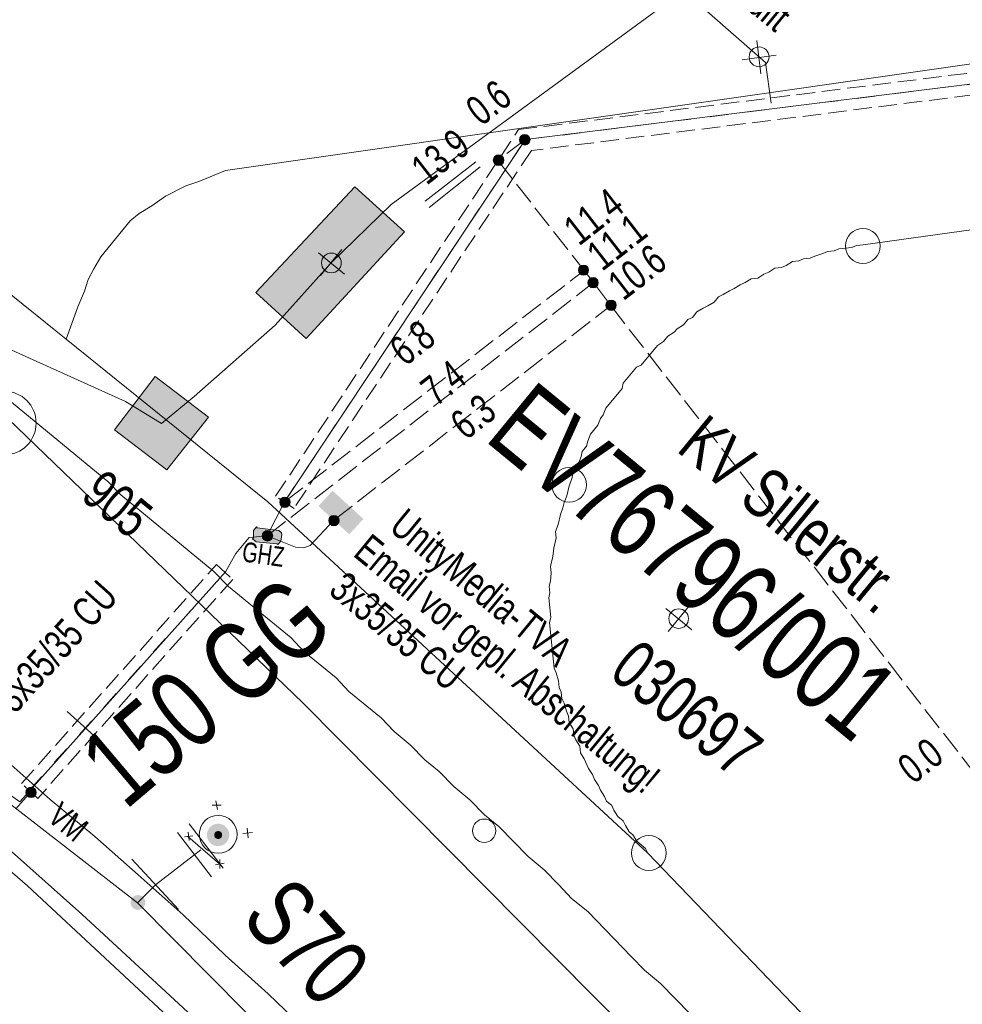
# Model space of a CAD drawing. Header units: metres. Extents: x -740 to 758, y -633 to 854.
# Tile 21 of 256: x -346 to -329, y -236 to -218. Entities that reach past the tile are written whole.
import ezdxf

# ---------------------------------------------------------------- set-up
doc = ezdxf.new("R2010")
doc.units = ezdxf.units.M
doc.header["$MEASUREMENT"] = 0
for name, pattern in [('333_125', [0.4576, 0.3328, -0.1248]), ('333_333', [0.6656, 0.3328, -0.3328]), ('416_125', [0.5408, 0.416, -0.1248])]:
    doc.linetypes.add(name, pattern=pattern)
for name, color, linetype in [('Gas.LOVION', 7, 'Continuous'), ('Grundkarte.LOVION', 7, 'Continuous'), ('Strom.LOVION', 7, 'Continuous'), ('StromBemass.LOVION', 7, 'Continuous'), ('Telko.LOVION', 7, 'Continuous'), ('Wasser.LOVION', 7, 'Continuous')]:
    doc.layers.add(name, color=color, linetype=linetype)
doc.styles.add('ERSTELLTER_STIL_1', font='arial.ttf')

msp = doc.modelspace()

# ---------------------------------------------------------------- hatches: boundary and pattern name
at = {"layer": 'Strom.LOVION', "linetype": 'Continuous', "lineweight": 13}
for points in [[(-340.811, -227.184), (-340.258, -227.692), (-340.005, -227.416), (-340.557, -226.908)], [(-341.93, -227.826), (-341.557, -227.863), (-341.541, -227.876), (-341.488, -227.812), (-341.47, -227.692), (-341.473, -227.663), (-341.521, -227.623), (-341.911, -227.573), (-341.927, -227.559), (-341.979, -227.624), (-341.981, -227.757), (-341.994, -227.773)]]:
    msp.add_hatch(color=7, dxfattribs=at).paths.add_polyline_path(points)
at = {"layer": 'Strom.LOVION', "linetype": 'Continuous', "lineweight": 18}
for points in [[(-342.459, -233.22), (-342.444, -233.2), (-342.432, -233.178), (-342.423, -233.154), (-342.417, -233.13), (-342.413, -233.105), (-342.413, -233.079), (-342.417, -233.054), (-342.423, -233.03), (-342.432, -233.007), (-342.445, -232.985), (-342.46, -232.964), (-342.477, -232.946), (-342.496, -232.93), (-342.518, -232.916), (-342.541, -232.906), (-342.565, -232.898), (-342.59, -232.893), (-342.615, -232.892), (-342.64, -232.893), (-342.665, -232.898), (-342.689, -232.906), (-342.711, -232.917), (-342.733, -232.931), (-342.752, -232.947), (-342.769, -232.965), (-342.784, -232.986), (-342.796, -233.008), (-342.805, -233.031), (-342.812, -233.056), (-342.815, -233.081), (-342.815, -233.106), (-342.811, -233.131), (-342.805, -233.155), (-342.796, -233.179), (-342.783, -233.201), (-342.769, -233.221), (-342.751, -233.24), (-342.732, -233.256), (-342.71, -233.269), (-342.687, -233.28), (-342.663, -233.288), (-342.639, -233.292), (-342.613, -233.294), (-342.588, -233.292), (-342.563, -233.287), (-342.539, -233.279), (-342.517, -233.269), (-342.495, -233.255), (-342.476, -233.239)], [(-342.557, -233.14), (-342.552, -233.133), (-342.548, -233.125), (-342.544, -233.117), (-342.542, -233.108), (-342.541, -233.099), (-342.541, -233.09), (-342.542, -233.081), (-342.544, -233.072), (-342.548, -233.064), (-342.552, -233.056), (-342.557, -233.049), (-342.564, -233.042), (-342.571, -233.037), (-342.578, -233.032), (-342.586, -233.028), (-342.595, -233.025), (-342.604, -233.024), (-342.613, -233.023), (-342.622, -233.024), (-342.63, -233.026), (-342.639, -233.028), (-342.647, -233.032), (-342.655, -233.037), (-342.662, -233.043), (-342.668, -233.049), (-342.673, -233.057), (-342.677, -233.065), (-342.681, -233.073), (-342.683, -233.082), (-342.684, -233.091), (-342.684, -233.1), (-342.683, -233.108), (-342.68, -233.117), (-342.677, -233.126), (-342.673, -233.133), (-342.667, -233.141), (-342.661, -233.147), (-342.654, -233.153), (-342.647, -233.158), (-342.639, -233.161), (-342.63, -233.164), (-342.621, -233.166), (-342.612, -233.166), (-342.603, -233.166), (-342.594, -233.164), (-342.586, -233.161), (-342.578, -233.157), (-342.57, -233.153), (-342.563, -233.147)]]:
    msp.add_hatch(color=150, dxfattribs=at).paths.add_polyline_path(points)
at = {"layer": 'StromBemass.LOVION', "linetype": 'Continuous', "lineweight": 13}
for points in [[(-337.032, -220.664), (-337.025, -220.654), (-337.02, -220.643), (-337.015, -220.632), (-337.012, -220.621), (-337.011, -220.609), (-337.011, -220.597), (-337.012, -220.585), (-337.015, -220.573), (-337.02, -220.562), (-337.026, -220.552), (-337.033, -220.542), (-337.041, -220.533), (-337.05, -220.526), (-337.06, -220.519), (-337.071, -220.514), (-337.083, -220.511), (-337.094, -220.508), (-337.106, -220.508), (-337.118, -220.508), (-337.13, -220.511), (-337.141, -220.514), (-337.152, -220.52), (-337.162, -220.526), (-337.172, -220.534), (-337.18, -220.543), (-337.187, -220.552), (-337.192, -220.563), (-337.197, -220.574), (-337.2, -220.585), (-337.201, -220.597), (-337.201, -220.609), (-337.2, -220.621), (-337.197, -220.633), (-337.192, -220.644), (-337.186, -220.654), (-337.179, -220.664), (-337.171, -220.673), (-337.162, -220.68), (-337.152, -220.687), (-337.141, -220.692), (-337.129, -220.695), (-337.118, -220.698), (-337.106, -220.698), (-337.094, -220.698), (-337.082, -220.695), (-337.071, -220.692), (-337.06, -220.686), (-337.05, -220.68), (-337.041, -220.672)], [(-337.053, -220.644), (-337.048, -220.638), (-337.045, -220.631), (-337.042, -220.623), (-337.04, -220.616), (-337.039, -220.608), (-337.039, -220.6), (-337.04, -220.592), (-337.042, -220.584), (-337.045, -220.577), (-337.049, -220.57), (-337.053, -220.563), (-337.059, -220.558), (-337.065, -220.553), (-337.072, -220.548), (-337.079, -220.545), (-337.086, -220.543), (-337.094, -220.541), (-337.102, -220.541), (-337.11, -220.541), (-337.118, -220.543), (-337.125, -220.545), (-337.132, -220.549), (-337.139, -220.553), (-337.145, -220.558), (-337.151, -220.564), (-337.155, -220.57), (-337.159, -220.577), (-337.162, -220.585), (-337.164, -220.592), (-337.165, -220.6), (-337.165, -220.608), (-337.164, -220.616), (-337.162, -220.624), (-337.159, -220.631), (-337.155, -220.638), (-337.15, -220.644), (-337.145, -220.65), (-337.139, -220.655), (-337.132, -220.659), (-337.125, -220.663), (-337.117, -220.665), (-337.11, -220.667), (-337.102, -220.667), (-337.094, -220.667), (-337.086, -220.665), (-337.078, -220.663), (-337.071, -220.659), (-337.065, -220.655), (-337.058, -220.65)], [(-337.502, -221.031), (-337.495, -221.021), (-337.489, -221.011), (-337.485, -221), (-337.482, -220.988), (-337.48, -220.976), (-337.48, -220.964), (-337.482, -220.952), (-337.485, -220.941), (-337.489, -220.929), (-337.495, -220.919), (-337.502, -220.909), (-337.51, -220.901), (-337.52, -220.893), (-337.53, -220.887), (-337.541, -220.882), (-337.552, -220.878), (-337.564, -220.876), (-337.576, -220.875), (-337.588, -220.876), (-337.599, -220.878), (-337.611, -220.882), (-337.622, -220.887), (-337.632, -220.893), (-337.641, -220.901), (-337.649, -220.91), (-337.656, -220.92), (-337.662, -220.93), (-337.666, -220.941), (-337.669, -220.953), (-337.671, -220.965), (-337.671, -220.977), (-337.669, -220.989), (-337.666, -221), (-337.662, -221.011), (-337.656, -221.022), (-337.649, -221.031), (-337.641, -221.04), (-337.631, -221.048), (-337.621, -221.054), (-337.61, -221.059), (-337.599, -221.063), (-337.587, -221.065), (-337.575, -221.066), (-337.563, -221.065), (-337.551, -221.063), (-337.54, -221.059), (-337.529, -221.054), (-337.519, -221.047), (-337.51, -221.04)], [(-337.538, -221.012), (-337.534, -221.006), (-337.53, -221), (-337.528, -220.992), (-337.526, -220.985), (-337.525, -220.977), (-337.525, -220.97), (-337.526, -220.962), (-337.528, -220.955), (-337.53, -220.948), (-337.534, -220.941), (-337.539, -220.935), (-337.544, -220.929), (-337.55, -220.924), (-337.556, -220.92), (-337.563, -220.917), (-337.571, -220.915), (-337.578, -220.913), (-337.586, -220.913), (-337.593, -220.913), (-337.601, -220.915), (-337.608, -220.917), (-337.615, -220.92), (-337.622, -220.925), (-337.627, -220.929), (-337.633, -220.935), (-337.637, -220.941), (-337.641, -220.948), (-337.644, -220.955), (-337.645, -220.963), (-337.646, -220.97), (-337.646, -220.978), (-337.645, -220.985), (-337.643, -220.993), (-337.641, -221), (-337.637, -221.007), (-337.632, -221.013), (-337.627, -221.018), (-337.621, -221.023), (-337.615, -221.027), (-337.608, -221.031), (-337.601, -221.033), (-337.593, -221.034), (-337.585, -221.035), (-337.578, -221.034), (-337.57, -221.033), (-337.563, -221.03), (-337.556, -221.027), (-337.55, -221.023), (-337.544, -221.018)], [(-337.538, -221.012), (-337.534, -221.006), (-337.53, -221), (-337.528, -220.992), (-337.526, -220.985), (-337.525, -220.977), (-337.525, -220.97), (-337.526, -220.962), (-337.528, -220.955), (-337.53, -220.948), (-337.534, -220.941), (-337.539, -220.935), (-337.544, -220.929), (-337.55, -220.924), (-337.556, -220.92), (-337.563, -220.917), (-337.571, -220.915), (-337.578, -220.913), (-337.586, -220.913), (-337.593, -220.913), (-337.601, -220.915), (-337.608, -220.917), (-337.615, -220.92), (-337.622, -220.925), (-337.627, -220.929), (-337.633, -220.935), (-337.637, -220.941), (-337.641, -220.948), (-337.644, -220.955), (-337.645, -220.963), (-337.646, -220.97), (-337.646, -220.978), (-337.645, -220.985), (-337.643, -220.993), (-337.641, -221), (-337.637, -221.007), (-337.632, -221.013), (-337.627, -221.018), (-337.621, -221.023), (-337.615, -221.027), (-337.608, -221.031), (-337.601, -221.033), (-337.593, -221.034), (-337.585, -221.035), (-337.578, -221.034), (-337.57, -221.033), (-337.563, -221.03), (-337.556, -221.027), (-337.55, -221.023), (-337.544, -221.018)], [(-335.98, -223.005), (-335.973, -222.995), (-335.968, -222.985), (-335.964, -222.975), (-335.961, -222.963), (-335.959, -222.952), (-335.959, -222.94), (-335.961, -222.929), (-335.964, -222.918), (-335.968, -222.907), (-335.974, -222.897), (-335.98, -222.888), (-335.988, -222.879), (-335.997, -222.872), (-336.007, -222.866), (-336.017, -222.861), (-336.028, -222.857), (-336.04, -222.855), (-336.051, -222.855), (-336.063, -222.855), (-336.074, -222.858), (-336.085, -222.861), (-336.096, -222.866), (-336.105, -222.872), (-336.114, -222.88), (-336.122, -222.888), (-336.129, -222.897), (-336.134, -222.908), (-336.138, -222.918), (-336.141, -222.93), (-336.143, -222.941), (-336.143, -222.953), (-336.141, -222.964), (-336.138, -222.975), (-336.134, -222.986), (-336.128, -222.996), (-336.122, -223.005), (-336.114, -223.014), (-336.105, -223.021), (-336.095, -223.027), (-336.085, -223.032), (-336.074, -223.036), (-336.062, -223.038), (-336.051, -223.038), (-336.039, -223.038), (-336.028, -223.035), (-336.017, -223.032), (-336.006, -223.027), (-335.997, -223.021), (-335.988, -223.013)], [(-335.99, -222.985), (-335.986, -222.978), (-335.982, -222.972), (-335.979, -222.964), (-335.977, -222.957), (-335.976, -222.949), (-335.976, -222.941), (-335.977, -222.933), (-335.979, -222.926), (-335.982, -222.919), (-335.986, -222.912), (-335.991, -222.905), (-335.996, -222.9), (-336.002, -222.895), (-336.009, -222.89), (-336.016, -222.887), (-336.023, -222.885), (-336.031, -222.883), (-336.039, -222.883), (-336.047, -222.883), (-336.054, -222.885), (-336.062, -222.887), (-336.069, -222.891), (-336.075, -222.895), (-336.081, -222.9), (-336.087, -222.906), (-336.091, -222.912), (-336.095, -222.919), (-336.098, -222.926), (-336.1, -222.934), (-336.101, -222.942), (-336.101, -222.949), (-336.1, -222.957), (-336.098, -222.965), (-336.095, -222.972), (-336.091, -222.979), (-336.086, -222.985), (-336.081, -222.991), (-336.075, -222.996), (-336.068, -223), (-336.061, -223.003), (-336.054, -223.006), (-336.046, -223.007), (-336.038, -223.008), (-336.031, -223.007), (-336.023, -223.006), (-336.015, -223.003), (-336.008, -223), (-336.002, -222.996), (-335.996, -222.991)], [(-335.99, -222.985), (-335.986, -222.978), (-335.982, -222.972), (-335.979, -222.964), (-335.977, -222.957), (-335.976, -222.949), (-335.976, -222.941), (-335.977, -222.933), (-335.979, -222.926), (-335.982, -222.919), (-335.986, -222.912), (-335.991, -222.905), (-335.996, -222.9), (-336.002, -222.895), (-336.009, -222.89), (-336.016, -222.887), (-336.023, -222.885), (-336.031, -222.883), (-336.039, -222.883), (-336.047, -222.883), (-336.054, -222.885), (-336.062, -222.887), (-336.069, -222.891), (-336.075, -222.895), (-336.081, -222.9), (-336.087, -222.906), (-336.091, -222.912), (-336.095, -222.919), (-336.098, -222.926), (-336.1, -222.934), (-336.101, -222.942), (-336.101, -222.949), (-336.1, -222.957), (-336.098, -222.965), (-336.095, -222.972), (-336.091, -222.979), (-336.086, -222.985), (-336.081, -222.991), (-336.075, -222.996), (-336.068, -223), (-336.061, -223.003), (-336.054, -223.006), (-336.046, -223.007), (-336.038, -223.008), (-336.031, -223.007), (-336.023, -223.006), (-336.015, -223.003), (-336.008, -223), (-336.002, -222.996), (-335.996, -222.991)], [(-335.806, -223.231), (-335.799, -223.221), (-335.794, -223.211), (-335.79, -223.2), (-335.787, -223.189), (-335.785, -223.177), (-335.785, -223.165), (-335.787, -223.154), (-335.79, -223.142), (-335.794, -223.131), (-335.8, -223.121), (-335.807, -223.111), (-335.815, -223.103), (-335.824, -223.095), (-335.834, -223.089), (-335.845, -223.084), (-335.856, -223.08), (-335.867, -223.078), (-335.879, -223.078), (-335.891, -223.078), (-335.902, -223.081), (-335.914, -223.084), (-335.924, -223.089), (-335.934, -223.096), (-335.943, -223.103), (-335.951, -223.112), (-335.958, -223.121), (-335.964, -223.132), (-335.968, -223.143), (-335.971, -223.154), (-335.973, -223.166), (-335.972, -223.178), (-335.971, -223.189), (-335.968, -223.201), (-335.964, -223.212), (-335.958, -223.222), (-335.951, -223.231), (-335.943, -223.24), (-335.934, -223.247), (-335.924, -223.254), (-335.913, -223.259), (-335.902, -223.262), (-335.89, -223.265), (-335.879, -223.265), (-335.867, -223.264), (-335.855, -223.262), (-335.844, -223.259), (-335.833, -223.253), (-335.823, -223.247), (-335.814, -223.24)], [(-335.82, -223.209), (-335.815, -223.202), (-335.811, -223.195), (-335.808, -223.188), (-335.806, -223.18), (-335.805, -223.171), (-335.805, -223.163), (-335.806, -223.155), (-335.808, -223.147), (-335.811, -223.139), (-335.815, -223.132), (-335.82, -223.126), (-335.826, -223.12), (-335.832, -223.114), (-335.839, -223.11), (-335.846, -223.107), (-335.854, -223.104), (-335.862, -223.102), (-335.871, -223.102), (-335.879, -223.103), (-335.887, -223.104), (-335.895, -223.107), (-335.902, -223.11), (-335.909, -223.115), (-335.915, -223.12), (-335.921, -223.126), (-335.926, -223.133), (-335.93, -223.14), (-335.933, -223.147), (-335.935, -223.155), (-335.936, -223.164), (-335.936, -223.172), (-335.935, -223.18), (-335.933, -223.188), (-335.929, -223.196), (-335.926, -223.203), (-335.921, -223.209), (-335.915, -223.215), (-335.909, -223.221), (-335.902, -223.225), (-335.894, -223.229), (-335.886, -223.231), (-335.878, -223.233), (-335.87, -223.233), (-335.862, -223.232), (-335.854, -223.231), (-335.846, -223.228), (-335.839, -223.225), (-335.832, -223.22), (-335.825, -223.215)], [(-335.82, -223.209), (-335.815, -223.202), (-335.811, -223.195), (-335.808, -223.188), (-335.806, -223.18), (-335.805, -223.171), (-335.805, -223.163), (-335.806, -223.155), (-335.808, -223.147), (-335.811, -223.139), (-335.815, -223.132), (-335.82, -223.126), (-335.826, -223.12), (-335.832, -223.114), (-335.839, -223.11), (-335.846, -223.107), (-335.854, -223.104), (-335.862, -223.102), (-335.871, -223.102), (-335.879, -223.103), (-335.887, -223.104), (-335.895, -223.107), (-335.902, -223.11), (-335.909, -223.115), (-335.915, -223.12), (-335.921, -223.126), (-335.926, -223.133), (-335.93, -223.14), (-335.933, -223.147), (-335.935, -223.155), (-335.936, -223.164), (-335.936, -223.172), (-335.935, -223.18), (-335.933, -223.188), (-335.929, -223.196), (-335.926, -223.203), (-335.921, -223.209), (-335.915, -223.215), (-335.909, -223.221), (-335.902, -223.225), (-335.894, -223.229), (-335.886, -223.231), (-335.878, -223.233), (-335.87, -223.233), (-335.862, -223.232), (-335.854, -223.231), (-335.846, -223.228), (-335.839, -223.225), (-335.832, -223.22), (-335.825, -223.215)], [(-335.483, -223.637), (-335.476, -223.627), (-335.471, -223.617), (-335.466, -223.606), (-335.463, -223.594), (-335.462, -223.583), (-335.462, -223.571), (-335.463, -223.559), (-335.466, -223.548), (-335.471, -223.537), (-335.476, -223.527), (-335.483, -223.517), (-335.491, -223.509), (-335.501, -223.501), (-335.51, -223.495), (-335.521, -223.49), (-335.532, -223.487), (-335.544, -223.484), (-335.556, -223.484), (-335.567, -223.485), (-335.579, -223.487), (-335.59, -223.49), (-335.601, -223.495), (-335.61, -223.502), (-335.619, -223.509), (-335.627, -223.518), (-335.634, -223.527), (-335.64, -223.538), (-335.644, -223.549), (-335.647, -223.56), (-335.649, -223.572), (-335.648, -223.583), (-335.647, -223.595), (-335.644, -223.606), (-335.64, -223.617), (-335.634, -223.628), (-335.627, -223.637), (-335.619, -223.646), (-335.61, -223.653), (-335.6, -223.659), (-335.589, -223.664), (-335.578, -223.668), (-335.567, -223.67), (-335.555, -223.671), (-335.543, -223.67), (-335.532, -223.668), (-335.521, -223.664), (-335.51, -223.659), (-335.5, -223.653), (-335.491, -223.645)], [(-335.509, -223.618), (-335.505, -223.612), (-335.501, -223.605), (-335.498, -223.598), (-335.496, -223.59), (-335.495, -223.582), (-335.495, -223.574), (-335.496, -223.567), (-335.498, -223.559), (-335.501, -223.552), (-335.505, -223.545), (-335.51, -223.539), (-335.515, -223.533), (-335.521, -223.528), (-335.528, -223.524), (-335.535, -223.52), (-335.542, -223.518), (-335.55, -223.517), (-335.558, -223.516), (-335.566, -223.517), (-335.573, -223.518), (-335.581, -223.521), (-335.588, -223.524), (-335.594, -223.528), (-335.6, -223.533), (-335.606, -223.539), (-335.61, -223.545), (-335.614, -223.552), (-335.617, -223.559), (-335.619, -223.567), (-335.62, -223.575), (-335.62, -223.583), (-335.619, -223.59), (-335.617, -223.598), (-335.614, -223.605), (-335.61, -223.612), (-335.605, -223.619), (-335.6, -223.624), (-335.594, -223.629), (-335.587, -223.633), (-335.58, -223.637), (-335.573, -223.639), (-335.565, -223.641), (-335.557, -223.641), (-335.55, -223.64), (-335.542, -223.639), (-335.534, -223.637), (-335.527, -223.633), (-335.521, -223.629), (-335.515, -223.624)], [(-335.509, -223.618), (-335.505, -223.612), (-335.501, -223.605), (-335.498, -223.598), (-335.496, -223.59), (-335.495, -223.582), (-335.495, -223.574), (-335.496, -223.567), (-335.498, -223.559), (-335.501, -223.552), (-335.505, -223.545), (-335.51, -223.539), (-335.515, -223.533), (-335.521, -223.528), (-335.528, -223.524), (-335.535, -223.52), (-335.542, -223.518), (-335.55, -223.517), (-335.558, -223.516), (-335.566, -223.517), (-335.573, -223.518), (-335.581, -223.521), (-335.588, -223.524), (-335.594, -223.528), (-335.6, -223.533), (-335.606, -223.539), (-335.61, -223.545), (-335.614, -223.552), (-335.617, -223.559), (-335.619, -223.567), (-335.62, -223.575), (-335.62, -223.583), (-335.619, -223.59), (-335.617, -223.598), (-335.614, -223.605), (-335.61, -223.612), (-335.605, -223.619), (-335.6, -223.624), (-335.594, -223.629), (-335.587, -223.633), (-335.58, -223.637), (-335.573, -223.639), (-335.565, -223.641), (-335.557, -223.641), (-335.55, -223.64), (-335.542, -223.639), (-335.534, -223.637), (-335.527, -223.633), (-335.521, -223.629), (-335.515, -223.624)], [(-341.341, -227.175), (-341.335, -227.166), (-341.329, -227.155), (-341.325, -227.144), (-341.322, -227.133), (-341.32, -227.122), (-341.32, -227.11), (-341.322, -227.098), (-341.325, -227.087), (-341.329, -227.076), (-341.335, -227.066), (-341.342, -227.056), (-341.35, -227.048), (-341.359, -227.041), (-341.369, -227.034), (-341.379, -227.029), (-341.39, -227.026), (-341.402, -227.024), (-341.414, -227.023), (-341.425, -227.024), (-341.437, -227.026), (-341.448, -227.03), (-341.458, -227.035), (-341.468, -227.041), (-341.477, -227.048), (-341.485, -227.057), (-341.492, -227.066), (-341.498, -227.077), (-341.502, -227.088), (-341.505, -227.099), (-341.506, -227.11), (-341.506, -227.122), (-341.505, -227.134), (-341.502, -227.145), (-341.497, -227.156), (-341.492, -227.166), (-341.485, -227.176), (-341.477, -227.184), (-341.468, -227.191), (-341.458, -227.198), (-341.447, -227.203), (-341.436, -227.206), (-341.425, -227.208), (-341.413, -227.209), (-341.401, -227.208), (-341.39, -227.206), (-341.379, -227.202), (-341.368, -227.197), (-341.358, -227.191), (-341.349, -227.184)], [(-341.371, -227.152), (-341.366, -227.145), (-341.362, -227.138), (-341.359, -227.131), (-341.357, -227.123), (-341.356, -227.116), (-341.356, -227.108), (-341.357, -227.1), (-341.359, -227.092), (-341.362, -227.085), (-341.366, -227.078), (-341.371, -227.072), (-341.376, -227.066), (-341.382, -227.061), (-341.389, -227.057), (-341.396, -227.054), (-341.403, -227.051), (-341.411, -227.05), (-341.419, -227.05), (-341.427, -227.05), (-341.435, -227.052), (-341.442, -227.054), (-341.449, -227.057), (-341.456, -227.062), (-341.462, -227.067), (-341.467, -227.072), (-341.472, -227.079), (-341.475, -227.086), (-341.478, -227.093), (-341.48, -227.1), (-341.481, -227.108), (-341.481, -227.116), (-341.48, -227.124), (-341.478, -227.131), (-341.475, -227.139), (-341.471, -227.146), (-341.467, -227.152), (-341.461, -227.158), (-341.455, -227.163), (-341.449, -227.167), (-341.442, -227.17), (-341.434, -227.172), (-341.426, -227.174), (-341.419, -227.174), (-341.411, -227.174), (-341.403, -227.172), (-341.396, -227.17), (-341.389, -227.167), (-341.382, -227.162), (-341.376, -227.157)], [(-340.461, -227.504), (-340.454, -227.495), (-340.449, -227.484), (-340.444, -227.474), (-340.441, -227.462), (-340.44, -227.451), (-340.44, -227.439), (-340.441, -227.427), (-340.444, -227.416), (-340.449, -227.405), (-340.454, -227.395), (-340.461, -227.385), (-340.469, -227.377), (-340.478, -227.369), (-340.488, -227.363), (-340.499, -227.358), (-340.51, -227.355), (-340.522, -227.352), (-340.533, -227.352), (-340.545, -227.352), (-340.557, -227.355), (-340.568, -227.358), (-340.578, -227.363), (-340.588, -227.37), (-340.597, -227.377), (-340.605, -227.386), (-340.612, -227.395), (-340.618, -227.406), (-340.622, -227.416), (-340.625, -227.428), (-340.626, -227.439), (-340.626, -227.451), (-340.625, -227.463), (-340.622, -227.474), (-340.617, -227.485), (-340.612, -227.495), (-340.605, -227.505), (-340.597, -227.513), (-340.588, -227.521), (-340.578, -227.527), (-340.567, -227.532), (-340.556, -227.535), (-340.544, -227.538), (-340.533, -227.538), (-340.521, -227.537), (-340.51, -227.535), (-340.498, -227.532), (-340.488, -227.527), (-340.478, -227.52), (-340.469, -227.513)], [(-340.479, -227.48), (-340.474, -227.474), (-340.47, -227.467), (-340.467, -227.459), (-340.465, -227.452), (-340.464, -227.444), (-340.464, -227.436), (-340.465, -227.428), (-340.467, -227.42), (-340.47, -227.413), (-340.474, -227.406), (-340.479, -227.399), (-340.485, -227.394), (-340.491, -227.388), (-340.497, -227.384), (-340.505, -227.381), (-340.512, -227.378), (-340.52, -227.377), (-340.528, -227.376), (-340.536, -227.377), (-340.544, -227.378), (-340.552, -227.381), (-340.559, -227.384), (-340.565, -227.389), (-340.572, -227.394), (-340.577, -227.4), (-340.582, -227.406), (-340.586, -227.413), (-340.588, -227.421), (-340.59, -227.428), (-340.591, -227.436), (-340.591, -227.444), (-340.59, -227.452), (-340.588, -227.46), (-340.585, -227.467), (-340.582, -227.474), (-340.577, -227.481), (-340.571, -227.487), (-340.565, -227.492), (-340.558, -227.496), (-340.551, -227.499), (-340.544, -227.502), (-340.536, -227.503), (-340.528, -227.504), (-340.52, -227.503), (-340.512, -227.502), (-340.504, -227.499), (-340.497, -227.496), (-340.49, -227.491), (-340.484, -227.486)], [(-341.654, -227.778), (-341.647, -227.769), (-341.641, -227.758), (-341.637, -227.747), (-341.634, -227.736), (-341.633, -227.724), (-341.633, -227.712), (-341.634, -227.7), (-341.637, -227.689), (-341.642, -227.678), (-341.647, -227.668), (-341.654, -227.658), (-341.663, -227.649), (-341.672, -227.642), (-341.682, -227.636), (-341.692, -227.631), (-341.704, -227.627), (-341.715, -227.625), (-341.727, -227.624), (-341.739, -227.625), (-341.751, -227.627), (-341.762, -227.631), (-341.773, -227.636), (-341.783, -227.642), (-341.792, -227.65), (-341.8, -227.659), (-341.807, -227.668), (-341.812, -227.679), (-341.817, -227.69), (-341.82, -227.701), (-341.821, -227.713), (-341.821, -227.725), (-341.82, -227.736), (-341.817, -227.748), (-341.812, -227.759), (-341.806, -227.769), (-341.799, -227.779), (-341.791, -227.787), (-341.782, -227.795), (-341.772, -227.801), (-341.761, -227.806), (-341.75, -227.81), (-341.738, -227.812), (-341.727, -227.813), (-341.715, -227.812), (-341.703, -227.81), (-341.692, -227.806), (-341.681, -227.801), (-341.671, -227.795), (-341.662, -227.787)], [(-341.679, -227.757), (-341.674, -227.751), (-341.671, -227.744), (-341.668, -227.736), (-341.666, -227.728), (-341.665, -227.72), (-341.665, -227.712), (-341.666, -227.704), (-341.668, -227.696), (-341.671, -227.689), (-341.675, -227.681), (-341.679, -227.675), (-341.685, -227.669), (-341.691, -227.664), (-341.698, -227.66), (-341.706, -227.656), (-341.713, -227.654), (-341.721, -227.652), (-341.729, -227.652), (-341.737, -227.652), (-341.745, -227.654), (-341.753, -227.656), (-341.761, -227.66), (-341.767, -227.664), (-341.774, -227.669), (-341.779, -227.675), (-341.784, -227.682), (-341.788, -227.689), (-341.791, -227.696), (-341.793, -227.704), (-341.794, -227.712), (-341.794, -227.721), (-341.793, -227.729), (-341.791, -227.736), (-341.788, -227.744), (-341.784, -227.751), (-341.779, -227.758), (-341.773, -227.764), (-341.767, -227.769), (-341.76, -227.773), (-341.753, -227.776), (-341.745, -227.779), (-341.737, -227.78), (-341.729, -227.781), (-341.721, -227.78), (-341.713, -227.779), (-341.705, -227.776), (-341.698, -227.773), (-341.691, -227.768), (-341.685, -227.763)], [(-345.902, -232.388), (-345.895, -232.379), (-345.889, -232.368), (-345.885, -232.357), (-345.882, -232.346), (-345.881, -232.334), (-345.881, -232.322), (-345.882, -232.311), (-345.885, -232.299), (-345.89, -232.288), (-345.895, -232.278), (-345.902, -232.269), (-345.91, -232.26), (-345.919, -232.253), (-345.929, -232.246), (-345.94, -232.241), (-345.951, -232.238), (-345.963, -232.236), (-345.974, -232.235), (-345.986, -232.236), (-345.998, -232.238), (-346.009, -232.242), (-346.019, -232.247), (-346.029, -232.253), (-346.038, -232.261), (-346.046, -232.269), (-346.053, -232.279), (-346.059, -232.289), (-346.063, -232.3), (-346.066, -232.311), (-346.068, -232.323), (-346.068, -232.335), (-346.066, -232.346), (-346.063, -232.358), (-346.059, -232.369), (-346.053, -232.379), (-346.046, -232.389), (-346.038, -232.397), (-346.029, -232.405), (-346.019, -232.411), (-346.008, -232.416), (-345.997, -232.419), (-345.986, -232.422), (-345.974, -232.422), (-345.962, -232.421), (-345.951, -232.419), (-345.939, -232.416), (-345.929, -232.41), (-345.919, -232.404), (-345.91, -232.397)]]:
    msp.add_hatch(color=7, dxfattribs=at).paths.add_polyline_path(points)
at = {"layer": 'Telko.LOVION', "linetype": 'Continuous', "lineweight": 13}
for points in [[(-341.939, -223.349), (-341.031, -224.176), (-339.267, -222.26), (-340.16, -221.446)], [(-342.784, -225.589), (-343.743, -224.855), (-344.477, -225.814), (-343.534, -226.534)]]:
    msp.add_hatch(color=7, dxfattribs=at).paths.add_polyline_path(points)
at = {"layer": 'Wasser.LOVION', "linetype": 'Continuous', "lineweight": 13}
msp.add_hatch(color=7, dxfattribs=at).paths.add_polyline_path([(-343.952, -234.389), (-343.943, -234.376), (-343.935, -234.361), (-343.928, -234.346), (-343.924, -234.329), (-343.922, -234.313), (-343.922, -234.296), (-343.925, -234.28), (-343.929, -234.264), (-343.935, -234.248), (-343.943, -234.234), (-343.953, -234.22), (-343.964, -234.208), (-343.977, -234.198), (-343.991, -234.189), (-344.006, -234.182), (-344.022, -234.177), (-344.038, -234.174), (-344.055, -234.173), (-344.072, -234.174), (-344.088, -234.177), (-344.104, -234.182), (-344.119, -234.189), (-344.133, -234.198), (-344.146, -234.209), (-344.157, -234.221), (-344.167, -234.234), (-344.175, -234.249), (-344.181, -234.265), (-344.185, -234.281), (-344.187, -234.297), (-344.187, -234.314), (-344.185, -234.33), (-344.181, -234.346), (-344.174, -234.362), (-344.166, -234.376), (-344.157, -234.39), (-344.145, -234.402), (-344.132, -234.413), (-344.118, -234.421), (-344.103, -234.428), (-344.087, -234.434), (-344.071, -234.437), (-344.054, -234.438), (-344.038, -234.437), (-344.021, -234.433), (-344.005, -234.428), (-343.99, -234.421), (-343.976, -234.412), (-343.964, -234.401)])

# ---------------------------------------------------------------- linework, layer by layer
at = {"layer": 'Gas.LOVION', "color": 5, "linetype": 'Continuous', "lineweight": 18}
msp.add_lwpolyline([(-437.073, -190.311), (-426.788, -190.311), (-414.894, -191.498), (-402.973, -193.568), (-391.408, -196.827), (-382.73, -200.19), (-381.914, -200.672), (-372.815, -205.915), (-370.392, -207.422), (-358.486, -215.538), (-352.518, -220.201), (-346.387, -225.616), (-341.085, -230.728), (-332.608, -239.283), (-329.468, -242.834), (-323.923, -249.518), (-322.297, -251.339), (-319.784, -254.67), (-318.528, -256.778), (-312.004, -268.037), (-306.107, -281.041)], dxfattribs=at)
at = {"layer": 'Gas.LOVION', "color": 7, "linetype": 'Continuous', "lineweight": 13}
msp.add_circle((-346.456, -225.693), 0.573, dxfattribs=at)
at = {"layer": 'Grundkarte.LOVION', "color": 253, "linetype": 'Continuous', "lineweight": 18}
for points in [[(-307.385, -216.128), (-342.479, -221.155), (-342.962, -221.35), (-343.191, -221.432), (-343.557, -221.616), (-343.806, -221.788), (-344.029, -221.928), (-344.193, -222.062), (-344.721, -222.705), (-344.848, -222.924), (-344.948, -223.111), (-345.015, -223.325), (-345.136, -223.602), (-345.345, -224.184), (-348.778, -221.417)], [(-325.255, -221.688), (-331.029, -222.489), (-331.146, -222.501), (-331.231, -222.538), (-331.465, -222.561), (-331.55, -222.599), (-331.667, -222.611), (-331.752, -222.648), (-331.895, -222.692), (-331.98, -222.73), (-332.097, -222.741), (-332.182, -222.779), (-332.299, -222.791), (-332.411, -222.861), (-332.496, -222.899), (-332.613, -222.91), (-332.724, -222.98), (-332.809, -223.018), (-332.921, -223.088), (-333.038, -223.099), (-333.149, -223.169), (-333.234, -223.207), (-333.345, -223.277), (-333.43, -223.315), (-333.542, -223.385), (-333.627, -223.423), (-333.706, -223.519), (-333.817, -223.589), (-333.902, -223.627), (-334.014, -223.697), (-334.093, -223.794), (-334.178, -223.831), (-334.257, -223.928), (-334.369, -223.998), (-334.421, -224.062), (-334.533, -224.132), (-334.612, -224.229), (-334.723, -224.299), (-335.014, -224.652), (-335.099, -224.69), (-335.337, -224.979), (-335.357, -225.07), (-335.648, -225.423), (-335.695, -225.546), (-335.748, -225.611), (-335.795, -225.733), (-335.927, -225.894), (-335.974, -226.017), (-335.995, -226.108), (-336.074, -226.204), (-336.095, -226.295), (-336.142, -226.418), (-336.195, -226.482), (-336.242, -226.605), (-336.262, -226.695), (-336.31, -226.818), (-336.351, -227), (-336.398, -227.122), (-336.419, -227.213), (-336.466, -227.336), (-336.507, -227.517), (-336.554, -227.64), (-336.543, -227.757), (-336.584, -227.939), (-336.599, -228.088), (-336.641, -228.269), (-336.629, -228.386), (-336.644, -228.536), (-336.665, -228.626), (-336.653, -228.743), (-336.674, -228.834), (-336.64, -229.185), (-336.66, -229.276), (-336.58, -230.096), (-336.542, -230.181), (-336.499, -230.324), (-336.487, -230.441), (-336.449, -230.526), (-336.438, -230.643), (-336.4, -230.728), (-336.357, -230.872), (-336.319, -230.957), (-336.307, -231.074), (-336.237, -231.185), (-336.226, -231.302), (-336.188, -231.387), (-336.118, -231.499), (-336.106, -231.616), (-336.036, -231.727), (-335.961, -231.897), (-335.891, -232.009), (-335.853, -232.094), (-335.783, -232.205), (-335.745, -232.29), (-335.675, -232.401), (-335.637, -232.486), (-335.541, -232.565), (-335.503, -232.65), (-335.433, -232.762), (-335.336, -232.841), (-335.299, -232.926), (-335.229, -233.037), (-335.164, -233.09), (-335.094, -233.202), (-334.934, -233.334), (-334.896, -233.419), (-341.719, -227.111), (-345.345, -224.184), (-348.778, -221.417)], [(-328.544, -240.039), (-334.896, -233.419), (-334.934, -233.334), (-335.094, -233.202), (-335.164, -233.09), (-335.229, -233.037), (-335.299, -232.926), (-335.336, -232.841), (-335.433, -232.762), (-335.503, -232.65), (-335.541, -232.565), (-335.637, -232.486), (-335.675, -232.401), (-335.745, -232.29), (-335.783, -232.205), (-335.853, -232.094), (-335.891, -232.009), (-335.961, -231.897), (-336.036, -231.727), (-336.106, -231.616), (-336.118, -231.499), (-336.188, -231.387), (-336.226, -231.302), (-336.237, -231.185), (-336.307, -231.074), (-336.319, -230.957), (-336.357, -230.872), (-336.4, -230.728), (-336.438, -230.643), (-336.449, -230.526), (-336.487, -230.441), (-336.499, -230.324), (-336.542, -230.181), (-336.58, -230.096), (-336.66, -229.276), (-336.64, -229.185), (-336.674, -228.834), (-336.653, -228.743), (-336.665, -228.626), (-336.644, -228.536), (-336.629, -228.386), (-336.641, -228.269), (-336.599, -228.088), (-336.584, -227.939), (-336.543, -227.757), (-336.554, -227.64), (-336.507, -227.517), (-336.466, -227.336), (-336.419, -227.213), (-336.398, -227.122), (-336.351, -227), (-336.31, -226.818), (-336.262, -226.695), (-336.242, -226.605), (-336.195, -226.482), (-336.142, -226.418), (-336.095, -226.295), (-336.074, -226.204), (-335.995, -226.108), (-335.974, -226.017), (-335.927, -225.894), (-335.795, -225.733), (-335.748, -225.611), (-335.695, -225.546), (-335.648, -225.423), (-335.357, -225.07), (-335.337, -224.979), (-335.099, -224.69), (-335.014, -224.652), (-334.723, -224.299), (-334.612, -224.229), (-334.533, -224.132), (-334.421, -224.062), (-334.369, -223.998), (-334.257, -223.928), (-334.178, -223.831), (-334.093, -223.794), (-334.014, -223.697), (-333.902, -223.627), (-333.817, -223.589), (-333.706, -223.519), (-333.627, -223.423), (-333.542, -223.385), (-333.43, -223.315), (-333.345, -223.277), (-333.234, -223.207), (-333.149, -223.169), (-333.038, -223.099), (-332.921, -223.088), (-332.809, -223.018), (-332.724, -222.98), (-332.613, -222.91), (-332.496, -222.899), (-332.411, -222.861), (-332.299, -222.791), (-332.182, -222.779), (-332.097, -222.741), (-331.98, -222.73), (-331.895, -222.692), (-331.752, -222.648), (-331.667, -222.611), (-331.55, -222.599), (-331.465, -222.561), (-331.231, -222.538), (-331.146, -222.501), (-331.029, -222.489), (-325.255, -221.688)], [(-352.079, -228.774), (-346.04, -234.006), (-340.122, -239.516), (-336.501, -243.299), (-333.978, -246.127), (-328.316, -253.258), (-327.224, -254.747), (-326.337, -255.961), (-323.052, -260.546), (-322.45, -261.255), (-318.948, -267.149), (-318.28, -268.237), (-314.873, -274.967), (-313.172, -278.466), (-311.281, -282.389), (-309.9, -285.624)]]:
    msp.add_lwpolyline(points, dxfattribs=at)
at = {"layer": 'Grundkarte.LOVION', "color": 8, "linetype": 'Continuous', "lineweight": 18}
for points in [[(-348.778, -221.417), (-345.345, -224.184), (-341.719, -227.111), (-334.896, -233.419), (-328.544, -240.039), (-322.797, -247.132), (-321.41, -248.917), (-317.404, -254.526), (-312.483, -262.231), (-309.128, -268.435), (-309.817, -268.946), (-309.037, -270.88), (-304.908, -279.55)], [(-348.778, -221.417), (-345.345, -224.184), (-341.719, -227.111), (-334.896, -233.419), (-328.544, -240.039), (-322.797, -247.132), (-321.41, -248.917)], [(-317.983, -246.188), (-321.41, -248.917), (-322.797, -247.132), (-328.544, -240.039), (-334.896, -233.419), (-341.719, -227.111), (-345.345, -224.184), (-348.778, -221.417)], [(-325.255, -221.688), (-331.029, -222.489), (-331.146, -222.501), (-331.231, -222.538), (-331.465, -222.561), (-331.55, -222.599), (-331.667, -222.611), (-331.752, -222.648), (-331.895, -222.692), (-331.98, -222.73), (-332.097, -222.741), (-332.182, -222.779), (-332.299, -222.791), (-332.411, -222.861), (-332.496, -222.899), (-332.613, -222.91), (-332.724, -222.98), (-332.809, -223.018), (-332.921, -223.088), (-333.038, -223.099), (-333.149, -223.169), (-333.234, -223.207), (-333.345, -223.277), (-333.43, -223.315), (-333.542, -223.385), (-333.627, -223.423), (-333.706, -223.519), (-333.817, -223.589), (-333.902, -223.627), (-334.014, -223.697), (-334.093, -223.794), (-334.178, -223.831), (-334.257, -223.928), (-334.369, -223.998), (-334.421, -224.062), (-334.533, -224.132), (-334.612, -224.229), (-334.723, -224.299), (-335.014, -224.652), (-335.099, -224.69), (-335.337, -224.979), (-335.357, -225.07), (-335.648, -225.423), (-335.695, -225.546), (-335.748, -225.611), (-335.795, -225.733), (-335.927, -225.894), (-335.974, -226.017), (-335.995, -226.108), (-336.074, -226.204), (-336.095, -226.295), (-336.142, -226.418), (-336.195, -226.482), (-336.242, -226.605), (-336.262, -226.695), (-336.31, -226.818), (-336.351, -227), (-336.398, -227.122), (-336.419, -227.213), (-336.466, -227.336), (-336.507, -227.517), (-336.554, -227.64), (-336.543, -227.757), (-336.584, -227.939), (-336.599, -228.088), (-336.641, -228.269), (-336.629, -228.386), (-336.644, -228.536), (-336.665, -228.626), (-336.653, -228.743), (-336.674, -228.834), (-336.64, -229.185), (-336.66, -229.276), (-336.58, -230.096), (-336.542, -230.181), (-336.499, -230.324), (-336.487, -230.441), (-336.449, -230.526), (-336.438, -230.643), (-336.4, -230.728), (-336.357, -230.872), (-336.319, -230.957), (-336.307, -231.074), (-336.237, -231.185), (-336.226, -231.302), (-336.188, -231.387), (-336.118, -231.499), (-336.106, -231.616), (-336.036, -231.727), (-335.961, -231.897), (-335.891, -232.009), (-335.853, -232.094), (-335.783, -232.205), (-335.745, -232.29), (-335.675, -232.401), (-335.637, -232.486), (-335.541, -232.565), (-335.503, -232.65), (-335.433, -232.762), (-335.336, -232.841), (-335.299, -232.926), (-335.229, -233.037), (-335.164, -233.09), (-335.094, -233.202), (-334.934, -233.334), (-334.896, -233.419), (-334.934, -233.334), (-335.094, -233.202), (-335.164, -233.09), (-335.229, -233.037), (-335.299, -232.926), (-335.336, -232.841), (-335.433, -232.762), (-335.503, -232.65), (-335.541, -232.565), (-335.637, -232.486), (-335.675, -232.401), (-335.745, -232.29), (-335.783, -232.205), (-335.853, -232.094), (-335.891, -232.009), (-335.961, -231.897), (-336.036, -231.727), (-336.106, -231.616), (-336.118, -231.499), (-336.188, -231.387), (-336.226, -231.302), (-336.237, -231.185), (-336.307, -231.074), (-336.319, -230.957), (-336.357, -230.872), (-336.4, -230.728), (-336.438, -230.643), (-336.449, -230.526), (-336.487, -230.441), (-336.499, -230.324), (-336.542, -230.181), (-336.58, -230.096), (-336.66, -229.276), (-336.64, -229.185), (-336.674, -228.834), (-336.653, -228.743), (-336.665, -228.626), (-336.644, -228.536), (-336.629, -228.386), (-336.641, -228.269), (-336.599, -228.088), (-336.584, -227.939), (-336.543, -227.757), (-336.554, -227.64), (-336.507, -227.517), (-336.466, -227.336), (-336.419, -227.213), (-336.398, -227.122), (-336.351, -227), (-336.31, -226.818), (-336.262, -226.695), (-336.242, -226.605), (-336.195, -226.482), (-336.142, -226.418), (-336.095, -226.295), (-336.074, -226.204), (-335.995, -226.108), (-335.974, -226.017), (-335.927, -225.894), (-335.795, -225.733), (-335.748, -225.611), (-335.695, -225.546), (-335.648, -225.423), (-335.357, -225.07), (-335.337, -224.979), (-335.099, -224.69), (-335.014, -224.652), (-334.723, -224.299), (-334.612, -224.229), (-334.533, -224.132), (-334.421, -224.062), (-334.369, -223.998), (-334.257, -223.928), (-334.178, -223.831), (-334.093, -223.794), (-334.014, -223.697), (-333.902, -223.627), (-333.817, -223.589), (-333.706, -223.519), (-333.627, -223.423), (-333.542, -223.385), (-333.43, -223.315), (-333.345, -223.277), (-333.234, -223.207), (-333.149, -223.169), (-333.038, -223.099), (-332.921, -223.088), (-332.809, -223.018), (-332.724, -222.98), (-332.613, -222.91), (-332.496, -222.899), (-332.411, -222.861), (-332.299, -222.791), (-332.182, -222.779), (-332.097, -222.741), (-331.98, -222.73), (-331.895, -222.692), (-331.752, -222.648), (-331.667, -222.611), (-331.55, -222.599), (-331.465, -222.561), (-331.231, -222.538), (-331.146, -222.501), (-331.029, -222.489), (-325.255, -221.688)], [(-333.878, -236.57), (-334.667, -235.761), (-334.956, -235.523), (-335.187, -235.28), (-335.975, -234.47), (-336.264, -234.232), (-336.495, -233.989), (-336.758, -233.719), (-337.047, -233.481), (-337.573, -232.941), (-337.83, -232.73), (-338.093, -232.46), (-338.382, -232.223), (-338.645, -231.953), (-338.902, -231.741), (-339.165, -231.472), (-339.454, -231.234), (-339.685, -230.99), (-340.263, -230.515), (-340.494, -230.272), (-341.072, -229.796), (-341.303, -229.553), (-342.428, -228.628), (-342.691, -228.358), (-344.362, -226.985), (-344.593, -226.741), (-348.128, -223.836)], [(-352.079, -228.774), (-346.04, -234.006), (-340.122, -239.516), (-336.501, -243.299), (-352.864, -258.229)], [(-309.9, -285.624), (-311.281, -282.389), (-313.172, -278.466), (-314.873, -274.967), (-318.28, -268.237), (-318.948, -267.149), (-322.45, -261.255), (-323.052, -260.546), (-326.337, -255.961), (-327.224, -254.747), (-328.316, -253.258), (-333.978, -246.127), (-336.501, -243.299), (-340.122, -239.516), (-346.04, -234.006), (-352.079, -228.774)], [(-309.9, -285.624), (-311.281, -282.389), (-313.172, -278.466), (-314.873, -274.967), (-318.28, -268.237), (-318.948, -267.149), (-322.45, -261.255), (-323.052, -260.546), (-326.337, -255.961), (-327.224, -254.747), (-328.316, -253.258), (-333.978, -246.127), (-336.501, -243.299), (-340.122, -239.516), (-346.04, -234.006), (-352.079, -228.774)], [(-329.372, -249.105), (-330.274, -248.04), (-331.182, -246.917), (-332.084, -245.853), (-334.005, -243.735), (-334.934, -242.703), (-337.895, -239.623), (-339.922, -237.634), (-340.962, -236.672), (-341.712, -235.947), (-342.489, -235.255), (-343.24, -234.53), (-344.049, -233.811), (-344.826, -233.119), (-345.63, -232.458), (-346.439, -231.739)]]:
    msp.add_lwpolyline(points, dxfattribs=at)
at = {"layer": 'Grundkarte.LOVION', "color": 9, "linetype": 'Continuous', "lineweight": 18}
for centre, radius in [((-331.032, -222.511), 0.313), ((-336.309, -226.802), 0.312), ((-334.877, -233.417), 0.314)]:
    msp.add_circle(centre, radius, dxfattribs=at)
at = {"layer": 'Grundkarte.LOVION', "color": 7, "linetype": 'Continuous', "lineweight": 13}
msp.add_circle((-337.834, -233.017), 0.21, dxfattribs=at)
at = {"layer": 'Strom.LOVION', "color": 49, "linetype": 'Continuous', "lineweight": 18}
msp.add_lwpolyline([(-334.172, -217.994), (-332.782, -219.217), (-332.681, -219.946)], dxfattribs=at)
at = {"layer": 'Strom.LOVION', "color": 9, "linetype": 'Continuous', "lineweight": 18}
for points in [[(-332.939, -218.819), (-332.866, -219.418)], [(-333.2, -219.169), (-332.588, -219.08)]]:
    msp.add_lwpolyline(points, dxfattribs=at)
at = {"layer": 'Strom.LOVION', "color": 150, "linetype": 'Continuous', "lineweight": 18}
for points in [[(-340.535, -227.438), (-340.963, -227.894), (-341.077, -227.934), (-341.226, -227.92), (-341.734, -227.718), (-341.424, -227.111), (-337.095, -220.6), (-325.458, -219.151), (-325.009, -219.063), (-324.198, -218.895), (-323.587, -219.101)], [(-341.734, -227.718), (-342.056, -227.749), (-342.294, -228.039), (-342.483, -228.368), (-346.173, -232.497), (-346.823, -232.043), (-347.282, -231.881), (-347.588, -231.926), (-347.763, -232.105)], [(-324.155, -283.116), (-323.083, -282.597), (-316.428, -277.351), (-314.68, -276.042), (-314.286, -275.531), (-314.215, -275.051), (-316.452, -270.304), (-317.879, -267.651), (-319.809, -264.233), (-322.337, -260.298), (-322.486, -260.283), (-329.198, -251.94), (-333.952, -245.636), (-335.661, -244.178), (-336.863, -242.625), (-339.953, -239.278), (-343.239, -236.2), (-345.059, -234.516), (-347.098, -232.705), (-347.763, -232.105)]]:
    msp.add_lwpolyline(points, dxfattribs=at)
at = {"layer": 'Strom.LOVION', "color": 7, "linetype": '333_125', "lineweight": 13}
for points in [[(-341.581, -227.008), (-337.216, -220.419), (-325.478, -218.947), (-325.425, -219.34), (-336.987, -220.796), (-341.25, -227.227)], [(-342.644, -228.235), (-342.352, -228.502), (-345.854, -232.436), (-346.146, -232.169)]]:
    msp.add_lwpolyline(points, close=True, dxfattribs=at)
at = {"layer": 'Strom.LOVION', "color": 9, "linetype": '333_333', "lineweight": 18}
for points in [[(-341.424, -227.111), (-337.095, -220.6), (-325.458, -219.151)], [(-346.001, -232.288), (-342.483, -228.368)]]:
    msp.add_lwpolyline(points, dxfattribs=at)
at = {"layer": 'Strom.LOVION', "color": 7, "linetype": 'Continuous', "lineweight": 13}
msp.add_lwpolyline([(-341.93, -227.826), (-341.994, -227.773), (-341.981, -227.757), (-341.979, -227.624), (-341.927, -227.559), (-341.911, -227.573), (-341.521, -227.623), (-341.473, -227.663), (-341.47, -227.692), (-341.488, -227.812), (-341.541, -227.876), (-341.557, -227.863)], close=True, dxfattribs=at)
for points in [[(-345.326, -230.877), (-344.662, -231.477)], [(-343.156, -233.118), (-342.575, -233.623)]]:
    msp.add_lwpolyline(points, dxfattribs=at)
at = {"layer": 'Strom.LOVION', "color": 250, "linetype": 'Continuous', "lineweight": 18}
for points in [[(-342.723, -232.558), (-342.561, -232.557)], [(-342.657, -232.478), (-342.627, -232.638)], [(-342.092, -232.97), (-342.075, -233.145)], [(-343.215, -233.124), (-343.069, -233.109)], [(-343.149, -233.043), (-343.135, -233.19)], [(-342.171, -233.066), (-341.996, -233.049)], [(-342.663, -233.631), (-342.503, -233.601)], [(-342.584, -233.535), (-342.583, -233.697)]]:
    msp.add_lwpolyline(points, dxfattribs=at)
at = {"layer": 'Strom.LOVION', "color": 9, "linetype": 'Continuous', "lineweight": 18}
msp.add_circle((-332.896, -219.113), 0.178, dxfattribs=at)
at = {"layer": 'Strom.LOVION', "color": 7, "linetype": 'Continuous', "lineweight": 13}
msp.add_circle((-342.612, -233.082), 0.34, dxfattribs=at)
at = {"layer": 'StromBemass.LOVION', "color": 7, "linetype": '416_125', "lineweight": 13}
for points in [[(-337.095, -220.6), (-337.59, -220.973), (-336.038, -222.949), (-335.868, -223.169), (-335.562, -223.583), (-329.055, -231.946), (-324.269, -238.114)], [(-341.424, -227.111), (-336.038, -222.949)], [(-341.734, -227.718), (-335.868, -223.169)], [(-340.535, -227.438), (-335.562, -223.583)], [(-345.969, -232.314), (-353.587, -240.699)]]:
    msp.add_lwpolyline(points, dxfattribs=at)
at = {"layer": 'StromBemass.LOVION', "color": 7, "linetype": 'Continuous', "lineweight": 13}
for points in [[(-338.893, -221.706), (-337.987, -220.997)], [(-338.823, -221.818), (-337.904, -221.092)]]:
    msp.add_lwpolyline(points, dxfattribs=at)
for centre, radius in [((-337.106, -220.603), 0.0954), ((-337.102, -220.604), 0.0632), ((-337.575, -220.97), 0.0954), ((-337.586, -220.974), 0.061), ((-337.586, -220.974), 0.061), ((-336.051, -222.946), 0.0919), ((-336.039, -222.945), 0.0623), ((-336.039, -222.945), 0.0623), ((-335.879, -223.171), 0.0938), ((-335.87, -223.168), 0.0655), ((-335.87, -223.168), 0.0655), ((-335.555, -223.577), 0.0935), ((-335.558, -223.579), 0.0624), ((-335.558, -223.579), 0.0624), ((-341.413, -227.116), 0.0931), ((-341.419, -227.112), 0.0625), ((-340.533, -227.445), 0.0933), ((-340.528, -227.44), 0.0636), ((-341.727, -227.718), 0.0943), ((-341.729, -227.716), 0.0647), ((-345.974, -232.329), 0.0936)]:
    msp.add_circle(centre, radius, dxfattribs=at)
at = {"layer": 'Telko.LOVION', "color": 1, "linetype": 'Continuous', "lineweight": 18}
msp.add_lwpolyline([(-272.017, -137.421), (-318.169, -206.188), (-318.486, -206.574), (-318.986, -206.755), (-339.508, -221.766), (-340.587, -222.818), (-341.586, -223.935), (-343.042, -225.215), (-343.63, -225.701), (-344.275, -225.306), (-346.749, -224.189), (-359.461, -218.56), (-368.58, -214.323), (-378.612, -209.955), (-387.807, -205.548), (-390.892, -204.224), (-396.203, -202.497), (-401.549, -200.877), (-405.34, -200.184), (-412.684, -198.833), (-416.039, -198.526), (-422.779, -197.914), (-428.171, -197.628)], dxfattribs=at)
at = {"layer": 'Telko.LOVION', "color": 7, "linetype": 'Continuous', "lineweight": 13}
for points in [[(-341.939, -223.349), (-340.16, -221.446), (-339.267, -222.26), (-341.031, -224.176)], [(-341.939, -223.349), (-340.16, -221.446), (-339.267, -222.26), (-341.031, -224.176)], [(-342.784, -225.589), (-343.534, -226.534), (-344.477, -225.814), (-343.743, -224.855)], [(-342.784, -225.589), (-343.534, -226.534), (-344.477, -225.814), (-343.743, -224.855)]]:
    msp.add_lwpolyline(points, close=True, dxfattribs=at)
at = {"layer": 'Telko.LOVION', "color": 9, "linetype": 'Continuous', "lineweight": 18}
for points in [[(-340.812, -222.633), (-340.346, -223.016)], [(-340.772, -223.043), (-340.389, -222.577)], [(-334.571, -229.027), (-334.105, -229.41)], [(-334.571, -229.027), (-334.105, -229.41)], [(-334.531, -229.437), (-334.148, -228.971)], [(-334.531, -229.437), (-334.148, -228.971)]]:
    msp.add_lwpolyline(points, dxfattribs=at)
for centre, radius in [((-340.579, -222.816), 0.178), ((-334.341, -229.206), 0.176), ((-334.341, -229.206), 0.176)]:
    msp.add_circle(centre, radius, dxfattribs=at)
at = {"layer": 'Wasser.LOVION', "color": 150, "linetype": 'Continuous', "lineweight": 18}
for points in [[(-432.542, -194.036), (-423.01, -194.035), (-417.761, -194.364), (-408.715, -196.199), (-402.374, -197.722), (-395.946, -199.99), (-390.218, -202.193), (-389.449, -202.502), (-387.661, -203.11), (-386.15, -203.598), (-384.498, -204.176), (-382.77, -204.76), (-376.978, -209.898), (-375.131, -211.55), (-361.484, -221.152), (-350.648, -229.195), (-349.817, -229.69), (-347.545, -231.611), (-344.059, -234.315)], [(-342.926, -233.361), (-343.736, -233.987), (-344.059, -234.315), (-335.009, -243.449), (-333.359, -245.505), (-327.736, -252.388), (-322.508, -259.458), (-320.327, -262.57), (-316.485, -269.82), (-316.285, -270.199), (-311.652, -278.746), (-310.505, -280.954), (-309.381, -281.716), (-307.592, -282.029), (-307.098, -282.246)]]:
    msp.add_lwpolyline(points, dxfattribs=at)
at = {"layer": 'Wasser.LOVION', "color": 7, "linetype": 'Continuous', "lineweight": 13}
for points in [[(-343.134, -232.894), (-342.524, -233.692)], [(-343.341, -233.047), (-342.731, -233.845)], [(-343.323, -234.435), (-344.166, -233.527)]]:
    msp.add_lwpolyline(points, dxfattribs=at)

# ---------------------------------------------------------------- texts
at = {"layer": 'Strom.LOVION', "color": 1, "linetype": 'Continuous', "lineweight": 18, "insert": (-333.821, -217.693), "char_height": 0.53354, "attachment_point": 7, "rotation": 320.584, "style": 'ERSTELLTER_STIL_1'}
msp.add_mtext('{\\A1;\\W0.71557x;verfüllt}', dxfattribs=at)
at = {"layer": 'Strom.LOVION', "color": 7, "linetype": 'Continuous', "lineweight": 13, "attachment_point": 7, "style": 'ERSTELLTER_STIL_1'}
for s, insert, char_height, rotation in [('{\\A1;\\W0.72281x;UnityMedia-TVA}', (-339.667, -227.73), 0.53354, 320.584), ('{\\A1;\\W0.71556x;GHZ}', (-342.199, -228.18), 0.35571, 352.0205), ('{\\A1;\\W0.71871x;Email vor gepl. Abschaltung!}', (-340.312, -228.191), 0.53354, 320.584), ('{\\A1;\\W0.71559x;VM}', (-345.705, -232.818), 0.44463, 320.5841)]:
    msp.add_mtext(s, dxfattribs=dict(at, insert=insert, char_height=char_height, rotation=rotation))
at = {"layer": 'Strom.LOVION', "color": 150, "linetype": 'Continuous', "lineweight": 18, "attachment_point": 7, "style": 'ERSTELLTER_STIL_1'}
for insert, char_height, rotation in [((-340.656, -228.748), 0.53354, 320.584), ((-346.253, -230.938), 0.53355, 48.2414)]:
    msp.add_mtext('{\\A1;\\W0.71558x;3x35/35 CU}', dxfattribs=dict(at, insert=insert, char_height=char_height, rotation=rotation))
at = {"layer": 'StromBemass.LOVION', "color": 7, "linetype": 'Continuous', "lineweight": 13, "attachment_point": 7, "style": 'ERSTELLTER_STIL_1'}
for s, insert, char_height, rotation in [('{\\A1;\\W0.71559x;0.6}', (-337.883, -220.377), 0.53354, 37.817), ('{\\A1;\\W0.71560x;13.9}', (-338.865, -221.437), 0.53354, 37.817), ('{\\A1;\\W0.74394x;11.4}', (-336.133, -222.523), 0.53354, 37.817), ('{\\A1;\\W0.74394x;11.1}', (-335.717, -222.979), 0.53356, 37.8153), ('{\\A1;\\W0.71556x;10.6}', (-335.331, -223.514), 0.53354, 37.8181), ('{\\A1;\\W0.71556x;6.8}', (-339.251, -224.693), 0.53356, 37.8153), ('{\\A1;\\W0.71558x;7.4}', (-338.7, -225.406), 0.53354, 37.817), ('{\\A1;\\W0.71559x;6.3}', (-338.16, -226.02), 0.53356, 37.8153), ('{\\A1;\\W0.71558x;0.0}', (-330.125, -232.2), 0.53354, 37.817)]:
    msp.add_mtext(s, dxfattribs=dict(at, insert=insert, char_height=char_height, rotation=rotation))
at = {"layer": 'Telko.LOVION', "color": 7, "linetype": 'Continuous', "lineweight": 13, "attachment_point": 7, "style": 'ERSTELLTER_STIL_1'}
for s, insert, char_height, rotation in [('{\\A1;\\W0.71559x;EV76796/001}', (-337.863, -226.007), 1.42279, 320.5841), ('{\\A1;\\W0.71558x;905}', (-345.111, -227.049), 0.71139, 320.585)]:
    msp.add_mtext(s, dxfattribs=dict(at, insert=insert, char_height=char_height, rotation=rotation))
at = {"layer": 'Telko.LOVION', "color": 220, "linetype": 'Continuous', "lineweight": 18, "char_height": 0.88922, "attachment_point": 7, "rotation": 320.5841, "style": 'ERSTELLTER_STIL_1'}
for s, insert in [('{\\A1;\\W0.72325x;KV Sillerstr.}', (-334.411, -226.196)), ('{\\A1;\\W0.71562x;030697}', (-335.629, -230.231))]:
    msp.add_mtext(s, dxfattribs=dict(at, insert=insert))
at = {"layer": 'Wasser.LOVION', "color": 150, "linetype": 'Continuous', "lineweight": 18, "insert": (-344.266, -232.673), "char_height": 1.42278, "attachment_point": 7, "rotation": 40.2433, "style": 'ERSTELLTER_STIL_1'}
msp.add_mtext('{\\A1;\\W0.71559x;150 GG}', dxfattribs=at)
at = {"layer": 'Wasser.LOVION', "color": 7, "linetype": 'Continuous', "lineweight": 13, "insert": (-342.237, -234.62), "char_height": 1.24491, "attachment_point": 7, "rotation": 312.245, "style": 'ERSTELLTER_STIL_1'}
msp.add_mtext('{\\A1;\\W0.71562x;S70}', dxfattribs=at)

doc.saveas('drawing.dxf')
